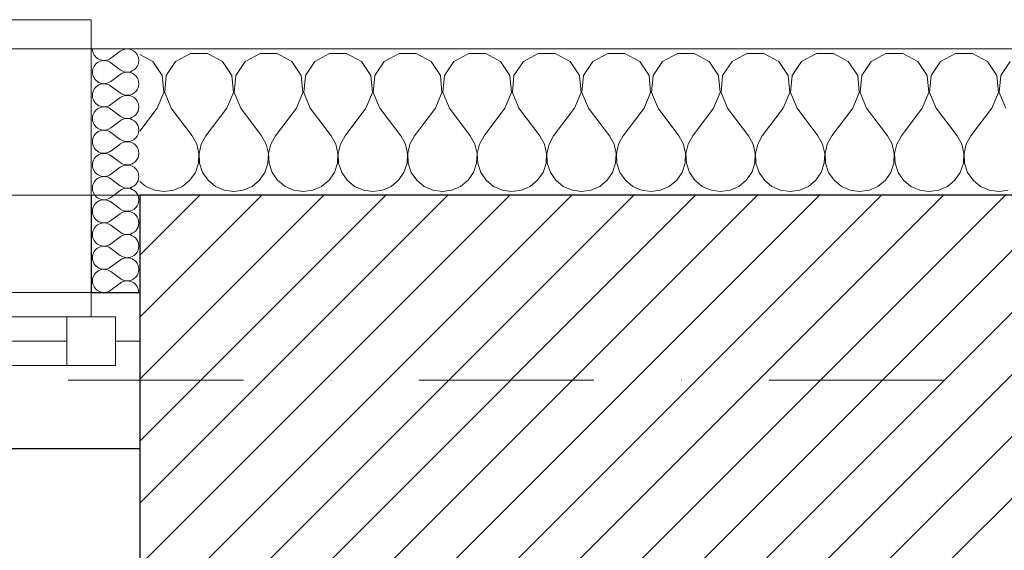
# Model space of a CAD drawing. Header units: millimetres. Extents: x 172139 to 266886, y 89525 to 138225.
# Tile 75 of 82: x 211709 to 212720, y 121161 to 121706. Entities that reach past the tile are written whole.
import ezdxf

# ---------------------------------------------------------------- set-up
doc = ezdxf.new("R2010")
doc.units = ezdxf.units.MM
doc.header["$MEASUREMENT"] = 0
doc.linetypes.add('Kropki i Kreski', pattern=[360, 180, -90, 0, -90])
for name, color, linetype in [('Konstrukcja - Siatki mod', 7, 'Continuous'), ('KR_INW', 7, 'Continuous'), ('NAPIS_SODON', 7, 'Continuous'), ('Okna ArchiCADa', 7, 'Continuous')]:
    doc.layers.add(name, color=color, linetype=linetype)
for name, color, linetype, lineweight, true_color in [('Konstrukcja - Siatki mod_Nr_pióra__48', 7, 'Continuous', 15, 0xa80f02), ('KR_INW_Nr_pióra__102', 7, 'Continuous', 5, 0xcccccc), ('Okna ArchiCADa_Nr_pióra__64', 7, 'Continuous', 13, 0x41c341)]:
    doc.layers.add(name, color=color, linetype=linetype, lineweight=lineweight, true_color=true_color)
for name, color, linetype, lineweight in [('KR_INW_Nr_pióra__101', 252, 'Continuous', 5), ('KR_INW_Nr_pióra__27', 7, 'Continuous', 25), ('KR_INW_Nr_pióra__47', 7, 'Continuous', 15), ('NAPIS_SODON_Nr_pióra__1', 7, 'Continuous', 13), ('Okna ArchiCADa_Nr_pióra__27', 7, 'Continuous', 25)]:
    doc.layers.add(name, color=color, linetype=linetype, lineweight=lineweight)

# ---------------------------------------------------------------- blocks, each defined once
blk = doc.blocks.new('Strop_1', base_point=(179225, 121523.3))
at = {"layer": 'NAPIS_SODON_Nr_pióra__1', "linetype": 'Continuous', "flags": 128}
blk.add_lwpolyline([(179225, 121523.3), (179225.9, 107003.8), (250898.3, 107008.3), (250897.4, 121527.8)], close=True, dxfattribs=at)
blk = doc.blocks.new('*X109')
at = {"layer": 'KR_INW_Nr_pióra__102', "linetype": 'Continuous'}
for p, q in [((211845.5, 121662.7), (211832.2, 121669.9)), ((211884.2, 121670.9), (211868.8, 121662.7)), ((211901.6, 121670.9), (211884.2, 121670.9)), ((211916.9, 121662.7), (211901.6, 121670.9)), ((211955.6, 121670.9), (211940.3, 121662.7)), ((211973, 121670.9), (211955.6, 121670.9)), ((211988.3, 121662.7), (211973, 121670.9)), ((212027, 121670.9), (212011.7, 121662.7)), ((212044.4, 121670.9), (212027, 121670.9)), ((212059.7, 121662.7), (212044.4, 121670.9)), ((212098.4, 121670.9), (212083.1, 121662.7)), ((212115.8, 121670.9), (212098.4, 121670.9)), ((212131.2, 121662.7), (212115.8, 121670.9)), ((212169.9, 121670.9), (212154.5, 121662.7)), ((212187.3, 121670.9), (212169.9, 121670.9)), ((212202.6, 121662.7), (212187.3, 121670.9)), ((212241.3, 121670.9), (212226, 121662.7)), ((212258.7, 121670.9), (212241.3, 121670.9)), ((212274, 121662.7), (212258.7, 121670.9)), ((212312.7, 121670.9), (212297.4, 121662.7)), ((212330.1, 121670.9), (212312.7, 121670.9)), ((212345.5, 121662.7), (212330.1, 121670.9)), ((212384.2, 121670.9), (212368.8, 121662.7)), ((212401.6, 121670.9), (212384.2, 121670.9)), ((212416.9, 121662.7), (212401.6, 121670.9)), ((212455.6, 121670.9), (212440.3, 121662.7)), ((212473, 121670.9), (212455.6, 121670.9)), ((212488.3, 121662.7), (212473, 121670.9)), ((212527, 121670.9), (212511.7, 121662.7)), ((212544.4, 121670.9), (212527, 121670.9)), ((212559.7, 121662.7), (212544.4, 121670.9)), ((212598.4, 121670.9), (212583.1, 121662.7)), ((212615.8, 121670.9), (212598.4, 121670.9)), ((212631.2, 121662.7), (212615.8, 121670.9)), ((212669.9, 121670.9), (212654.5, 121662.7)), ((212687.3, 121670.9), (212669.9, 121670.9)), ((212702.6, 121662.7), (212687.3, 121670.9)), ((211855.1, 121648.2), (211845.5, 121662.7)), ((211868.8, 121662.7), (211859.2, 121648.2)), ((211926.5, 121648.2), (211916.9, 121662.7)), ((211940.3, 121662.7), (211930.6, 121648.2)), ((211997.9, 121648.2), (211988.3, 121662.7)), ((212011.7, 121662.7), (212002.1, 121648.2)), ((212069.4, 121648.2), (212059.7, 121662.7)), ((212083.1, 121662.7), (212073.5, 121648.2)), ((212140.8, 121648.2), (212131.2, 121662.7)), ((212154.5, 121662.7), (212144.9, 121648.2)), ((212212.2, 121648.2), (212202.6, 121662.7)), ((212226, 121662.7), (212216.3, 121648.2)), ((212283.7, 121648.2), (212274, 121662.7)), ((212297.4, 121662.7), (212287.8, 121648.2)), ((212355.1, 121648.2), (212345.5, 121662.7)), ((212368.8, 121662.7), (212359.2, 121648.2)), ((212426.5, 121648.2), (212416.9, 121662.7)), ((212440.3, 121662.7), (212430.6, 121648.2)), ((212497.9, 121648.2), (212488.3, 121662.7)), ((212511.7, 121662.7), (212502.1, 121648.2)), ((212569.4, 121648.2), (212559.7, 121662.7)), ((212583.1, 121662.7), (212573.5, 121648.2)), ((212640.8, 121648.2), (212631.2, 121662.7)), ((212654.5, 121662.7), (212644.9, 121648.2)), ((212712.2, 121648.2), (212702.6, 121662.7)), ((212726, 121662.7), (212716.3, 121648.2)), ((211856.7, 121630.9), (211855.1, 121648.2)), ((211859.2, 121648.2), (211857.6, 121630.9)), ((211928.2, 121630.9), (211926.5, 121648.2)), ((211930.6, 121648.2), (211929, 121630.9)), ((211999.6, 121630.9), (211997.9, 121648.2)), ((212002.1, 121648.2), (212000.4, 121630.9)), ((212071, 121630.9), (212069.4, 121648.2)), ((212073.5, 121648.2), (212071.8, 121630.9)), ((212142.4, 121630.9), (212140.8, 121648.2)), ((212144.9, 121648.2), (212143.3, 121630.9)), ((212213.9, 121630.9), (212212.2, 121648.2)), ((212216.3, 121648.2), (212214.7, 121630.9)), ((212285.3, 121630.9), (212283.7, 121648.2)), ((212287.8, 121648.2), (212286.1, 121630.9)), ((212356.7, 121630.9), (212355.1, 121648.2)), ((212359.2, 121648.2), (212357.6, 121630.9)), ((212428.2, 121630.9), (212426.5, 121648.2)), ((212430.6, 121648.2), (212429, 121630.9)), ((212499.6, 121630.9), (212497.9, 121648.2)), ((212502.1, 121648.2), (212500.4, 121630.9)), ((212571, 121630.9), (212569.4, 121648.2)), ((212573.5, 121648.2), (212571.8, 121630.9)), ((212642.4, 121630.9), (212640.8, 121648.2)), ((212644.9, 121648.2), (212643.3, 121630.9)), ((212713.9, 121630.9), (212712.2, 121648.2)), ((212716.3, 121648.2), (212714.7, 121630.9)), ((211850, 121614.9), (211856.7, 121630.9)), ((211857.6, 121630.9), (211864.3, 121614.9)), ((211921.4, 121614.9), (211928.2, 121630.9)), ((211929, 121630.9), (211935.7, 121614.9)), ((211992.9, 121614.9), (211999.6, 121630.9)), ((212000.4, 121630.9), (212007.1, 121614.9)), ((212064.3, 121614.9), (212071, 121630.9)), ((212071.8, 121630.9), (212078.6, 121614.9)), ((212135.7, 121614.9), (212142.4, 121630.9)), ((212143.3, 121630.9), (212150, 121614.9)), ((212207.1, 121614.9), (212213.9, 121630.9)), ((212214.7, 121630.9), (212221.4, 121614.9)), ((212278.6, 121614.9), (212285.3, 121630.9)), ((212286.1, 121630.9), (212292.9, 121614.9)), ((212350, 121614.9), (212356.7, 121630.9)), ((212357.6, 121630.9), (212364.3, 121614.9)), ((212421.4, 121614.9), (212428.2, 121630.9)), ((212429, 121630.9), (212435.7, 121614.9)), ((212492.9, 121614.9), (212499.6, 121630.9)), ((212500.4, 121630.9), (212507.1, 121614.9)), ((212564.3, 121614.9), (212571, 121630.9)), ((212571.8, 121630.9), (212578.6, 121614.9)), ((212635.7, 121614.9), (212642.4, 121630.9)), ((212643.3, 121630.9), (212650, 121614.9)), ((212707.1, 121614.9), (212713.9, 121630.9)), ((212714.7, 121630.9), (212721.4, 121614.9)), ((211850, 121614.9), (211832.2, 121591.1)), ((211864.3, 121614.9), (211885.7, 121586.3)), ((211921.4, 121614.9), (211900, 121586.3)), ((211935.7, 121614.9), (211957.1, 121586.3)), ((211992.9, 121614.9), (211971.4, 121586.3)), ((212007.1, 121614.9), (212028.6, 121586.3)), ((212064.3, 121614.9), (212042.9, 121586.3)), ((212078.6, 121614.9), (212100, 121586.3)), ((212135.7, 121614.9), (212114.3, 121586.3)), ((212150, 121614.9), (212171.4, 121586.3)), ((212207.1, 121614.9), (212185.7, 121586.3)), ((212221.4, 121614.9), (212242.9, 121586.3)), ((212278.6, 121614.9), (212257.1, 121586.3)), ((212292.9, 121614.9), (212314.3, 121586.3)), ((212350, 121614.9), (212328.6, 121586.3)), ((212364.3, 121614.9), (212385.7, 121586.3)), ((212421.4, 121614.9), (212400, 121586.3)), ((212435.7, 121614.9), (212457.1, 121586.3)), ((212492.9, 121614.9), (212471.4, 121586.3)), ((212507.1, 121614.9), (212528.6, 121586.3)), ((212564.3, 121614.9), (212542.9, 121586.3)), ((212578.6, 121614.9), (212600, 121586.3)), ((212635.7, 121614.9), (212614.3, 121586.3)), ((212650, 121614.9), (212671.4, 121586.3)), ((212707.1, 121614.9), (212685.7, 121586.3)), ((211890.5, 121577.7), (211885.7, 121586.3)), ((211900, 121586.3), (211895.2, 121577.7)), ((211961.9, 121577.7), (211957.1, 121586.3)), ((211971.4, 121586.3), (211966.7, 121577.7)), ((212033.3, 121577.7), (212028.6, 121586.3)), ((212042.9, 121586.3), (212038.1, 121577.7)), ((212104.8, 121577.7), (212100, 121586.3)), ((212114.3, 121586.3), (212109.5, 121577.7)), ((212176.2, 121577.7), (212171.4, 121586.3)), ((212185.7, 121586.3), (212180.9, 121577.7)), ((212247.6, 121577.7), (212242.9, 121586.3)), ((212257.1, 121586.3), (212252.4, 121577.7)), ((212319.1, 121577.7), (212314.3, 121586.3)), ((212328.6, 121586.3), (212323.8, 121577.7)), ((212390.5, 121577.7), (212385.7, 121586.3)), ((212400, 121586.3), (212395.2, 121577.7)), ((212461.9, 121577.7), (212457.1, 121586.3)), ((212471.4, 121586.3), (212466.7, 121577.7)), ((212533.3, 121577.7), (212528.6, 121586.3)), ((212542.9, 121586.3), (212538.1, 121577.7)), ((212604.8, 121577.7), (212600, 121586.3)), ((212614.3, 121586.3), (212609.5, 121577.7)), ((212676.2, 121577.7), (212671.4, 121586.3)), ((212685.7, 121586.3), (212680.9, 121577.7)), ((211892.7, 121568.1), (211890.5, 121577.7)), ((211895.2, 121577.7), (211893, 121568.1)), ((211964.1, 121568.1), (211961.9, 121577.7)), ((211966.7, 121577.7), (211964.4, 121568.1)), ((212035.6, 121568.1), (212033.3, 121577.7)), ((212038.1, 121577.7), (212035.9, 121568.1)), ((212107, 121568.1), (212104.8, 121577.7)), ((212109.5, 121577.7), (212107.3, 121568.1)), ((212178.4, 121568.1), (212176.2, 121577.7)), ((212180.9, 121577.7), (212178.7, 121568.1)), ((212249.9, 121568.1), (212247.6, 121577.7)), ((212252.4, 121577.7), (212250.1, 121568.1)), ((212321.3, 121568.1), (212319.1, 121577.7)), ((212323.8, 121577.7), (212321.6, 121568.1)), ((212392.7, 121568.1), (212390.5, 121577.7)), ((212395.2, 121577.7), (212393, 121568.1)), ((212464.1, 121568.1), (212461.9, 121577.7)), ((212466.7, 121577.7), (212464.4, 121568.1)), ((212535.6, 121568.1), (212533.3, 121577.7)), ((212538.1, 121577.7), (212535.9, 121568.1)), ((212607, 121568.1), (212604.8, 121577.7)), ((212609.5, 121577.7), (212607.3, 121568.1)), ((212678.4, 121568.1), (212676.2, 121577.7)), ((212680.9, 121577.7), (212678.7, 121568.1)), ((211892.2, 121558.2), (211892.7, 121568.1)), ((211893, 121568.1), (211893.5, 121558.2)), ((211963.7, 121558.2), (211964.1, 121568.1)), ((211964.4, 121568.1), (211964.9, 121558.2)), ((212035.1, 121558.2), (212035.6, 121568.1)), ((212035.9, 121568.1), (212036.3, 121558.2)), ((212106.5, 121558.2), (212107, 121568.1)), ((212107.3, 121568.1), (212107.8, 121558.2)), ((212177.9, 121558.2), (212178.4, 121568.1)), ((212178.7, 121568.1), (212179.2, 121558.2)), ((212249.4, 121558.2), (212249.9, 121568.1)), ((212250.1, 121568.1), (212250.6, 121558.2)), ((212320.8, 121558.2), (212321.3, 121568.1)), ((212321.6, 121568.1), (212322.1, 121558.2)), ((212392.2, 121558.2), (212392.7, 121568.1)), ((212393, 121568.1), (212393.5, 121558.2)), ((212463.7, 121558.2), (212464.1, 121568.1)), ((212464.4, 121568.1), (212464.9, 121558.2)), ((212535.1, 121558.2), (212535.6, 121568.1)), ((212535.9, 121568.1), (212536.3, 121558.2)), ((212606.5, 121558.2), (212607, 121568.1)), ((212607.3, 121568.1), (212607.8, 121558.2)), ((212677.9, 121558.2), (212678.4, 121568.1)), ((212678.7, 121568.1), (212679.2, 121558.2)), ((211889.1, 121548.9), (211892.2, 121558.2)), ((211893.5, 121558.2), (211896.6, 121548.9)), ((211960.5, 121548.9), (211963.7, 121558.2)), ((211964.9, 121558.2), (211968.1, 121548.9)), ((212031.9, 121548.9), (212035.1, 121558.2)), ((212036.3, 121558.2), (212039.5, 121548.9)), ((212103.4, 121548.9), (212106.5, 121558.2)), ((212107.8, 121558.2), (212110.9, 121548.9)), ((212174.8, 121548.9), (212177.9, 121558.2)), ((212179.2, 121558.2), (212182.3, 121548.9)), ((212246.2, 121548.9), (212249.4, 121558.2)), ((212250.6, 121558.2), (212253.8, 121548.9)), ((212317.7, 121548.9), (212320.8, 121558.2)), ((212322.1, 121558.2), (212325.2, 121548.9)), ((212389.1, 121548.9), (212392.2, 121558.2)), ((212393.5, 121558.2), (212396.6, 121548.9)), ((212460.5, 121548.9), (212463.7, 121558.2)), ((212464.9, 121558.2), (212468.1, 121548.9)), ((212531.9, 121548.9), (212535.1, 121558.2)), ((212536.3, 121558.2), (212539.5, 121548.9)), ((212603.4, 121548.9), (212606.5, 121558.2)), ((212607.8, 121558.2), (212610.9, 121548.9)), ((212674.8, 121548.9), (212677.9, 121558.2)), ((212679.2, 121558.2), (212682.3, 121548.9)), ((211883.5, 121540.8), (211889.1, 121548.9)), ((211896.6, 121548.9), (211902.2, 121540.8)), ((211954.9, 121540.8), (211960.5, 121548.9)), ((211968.1, 121548.9), (211973.6, 121540.8)), ((212026.4, 121540.8), (212031.9, 121548.9)), ((212039.5, 121548.9), (212045.1, 121540.8)), ((212097.8, 121540.8), (212103.4, 121548.9)), ((212110.9, 121548.9), (212116.5, 121540.8)), ((212169.2, 121540.8), (212174.8, 121548.9)), ((212182.3, 121548.9), (212187.9, 121540.8)), ((212240.6, 121540.8), (212246.2, 121548.9)), ((212253.8, 121548.9), (212259.4, 121540.8)), ((212312.1, 121540.8), (212317.7, 121548.9)), ((212325.2, 121548.9), (212330.8, 121540.8)), ((212383.5, 121540.8), (212389.1, 121548.9)), ((212396.6, 121548.9), (212402.2, 121540.8)), ((212454.9, 121540.8), (212460.5, 121548.9)), ((212468.1, 121548.9), (212473.6, 121540.8)), ((212526.4, 121540.8), (212531.9, 121548.9)), ((212539.5, 121548.9), (212545.1, 121540.8)), ((212597.8, 121540.8), (212603.4, 121548.9)), ((212610.9, 121548.9), (212616.5, 121540.8)), ((212669.2, 121540.8), (212674.8, 121548.9)), ((212682.3, 121548.9), (212687.9, 121540.8)), ((211832.2, 121539.6), (211838.4, 121534.5)), ((211875.9, 121534.5), (211883.5, 121540.8)), ((211902.2, 121540.8), (211909.8, 121534.5)), ((211947.3, 121534.5), (211954.9, 121540.8)), ((211973.6, 121540.8), (211981.2, 121534.5)), ((212018.8, 121534.5), (212026.4, 121540.8)), ((212045.1, 121540.8), (212052.7, 121534.5)), ((212090.2, 121534.5), (212097.8, 121540.8)), ((212116.5, 121540.8), (212124.1, 121534.5)), ((212161.6, 121534.5), (212169.2, 121540.8)), ((212187.9, 121540.8), (212195.5, 121534.5)), ((212233.1, 121534.5), (212240.6, 121540.8)), ((212259.4, 121540.8), (212266.9, 121534.5)), ((212304.5, 121534.5), (212312.1, 121540.8)), ((212330.8, 121540.8), (212338.4, 121534.5)), ((212375.9, 121534.5), (212383.5, 121540.8)), ((212402.2, 121540.8), (212409.8, 121534.5)), ((212447.3, 121534.5), (212454.9, 121540.8)), ((212473.6, 121540.8), (212481.2, 121534.5)), ((212518.8, 121534.5), (212526.4, 121540.8)), ((212545.1, 121540.8), (212552.7, 121534.5)), ((212590.2, 121534.5), (212597.8, 121540.8)), ((212616.5, 121540.8), (212624.1, 121534.5)), ((212661.6, 121534.5), (212669.2, 121540.8)), ((212687.9, 121540.8), (212695.5, 121534.5)), ((211838.4, 121534.5), (211847.4, 121530.5)), ((211847.4, 121530.5), (211857.1, 121529.2)), ((211857.1, 121529.2), (211866.9, 121530.5)), ((211866.9, 121530.5), (211875.9, 121534.5)), ((211909.8, 121534.5), (211918.8, 121530.5)), ((211918.8, 121530.5), (211928.6, 121529.2)), ((211928.6, 121529.2), (211938.3, 121530.5)), ((211938.3, 121530.5), (211947.3, 121534.5)), ((211981.2, 121534.5), (211990.2, 121530.5)), ((211990.2, 121530.5), (212000, 121529.2)), ((212000, 121529.2), (212009.8, 121530.5)), ((212009.8, 121530.5), (212018.8, 121534.5)), ((212052.7, 121534.5), (212061.7, 121530.5)), ((212061.7, 121530.5), (212071.4, 121529.2)), ((212071.4, 121529.2), (212081.2, 121530.5)), ((212081.2, 121530.5), (212090.2, 121534.5)), ((212124.1, 121534.5), (212133.1, 121530.5)), ((212133.1, 121530.5), (212142.9, 121529.2)), ((212142.9, 121529.2), (212152.6, 121530.5)), ((212152.6, 121530.5), (212161.6, 121534.5)), ((212195.5, 121534.5), (212204.5, 121530.5)), ((212204.5, 121530.5), (212214.3, 121529.2)), ((212214.3, 121529.2), (212224, 121530.5)), ((212224, 121530.5), (212233.1, 121534.5)), ((212266.9, 121534.5), (212276, 121530.5)), ((212276, 121530.5), (212285.7, 121529.2)), ((212285.7, 121529.2), (212295.5, 121530.5)), ((212295.5, 121530.5), (212304.5, 121534.5)), ((212338.4, 121534.5), (212347.4, 121530.5)), ((212347.4, 121530.5), (212357.1, 121529.2)), ((212357.1, 121529.2), (212366.9, 121530.5)), ((212366.9, 121530.5), (212375.9, 121534.5)), ((212409.8, 121534.5), (212418.8, 121530.5)), ((212418.8, 121530.5), (212428.6, 121529.2)), ((212428.6, 121529.2), (212438.3, 121530.5)), ((212438.3, 121530.5), (212447.3, 121534.5)), ((212481.2, 121534.5), (212490.2, 121530.5)), ((212490.2, 121530.5), (212500, 121529.2)), ((212500, 121529.2), (212509.8, 121530.5)), ((212509.8, 121530.5), (212518.8, 121534.5)), ((212552.7, 121534.5), (212561.7, 121530.5)), ((212561.7, 121530.5), (212571.4, 121529.2)), ((212571.4, 121529.2), (212581.2, 121530.5)), ((212581.2, 121530.5), (212590.2, 121534.5)), ((212624.1, 121534.5), (212633.1, 121530.5)), ((212633.1, 121530.5), (212642.9, 121529.2)), ((212642.9, 121529.2), (212652.6, 121530.5)), ((212652.6, 121530.5), (212661.6, 121534.5)), ((212695.5, 121534.5), (212704.5, 121530.5)), ((212704.5, 121530.5), (212714.3, 121529.2)), ((212714.3, 121529.2), (212724, 121530.5))]:
    blk.add_line(p, q, dxfattribs=at)
blk = doc.blocks.new('*X129')
at = {"layer": 'KR_INW_Nr_pióra__102', "linetype": 'Continuous'}
for p, q in [((211811.9, 121673.2), (211802.4, 121666.1)), ((211811.9, 121654.2), (211802.4, 121661.3)), ((211811.9, 121649.4), (211802.4, 121642.3)), ((211811.9, 121630.4), (211802.4, 121637.5)), ((211811.9, 121625.6), (211802.4, 121618.5)), ((211811.9, 121606.5), (211802.4, 121613.7)), ((211811.9, 121601.8), (211802.4, 121594.6)), ((211811.9, 121582.7), (211802.4, 121589.9)), ((211811.9, 121578), (211802.4, 121570.8)), ((211811.9, 121558.9), (211802.4, 121566.1)), ((211811.9, 121554.2), (211802.4, 121547)), ((211811.9, 121535.1), (211802.4, 121542.3)), ((211811.9, 121530.4), (211802.4, 121523.2)), ((211811.9, 121511.3), (211802.4, 121518.5)), ((211811.9, 121506.5), (211802.4, 121499.4)), ((211811.9, 121487.5), (211802.4, 121494.6)), ((211811.9, 121482.7), (211802.4, 121475.6)), ((211811.9, 121463.7), (211802.4, 121470.8)), ((211811.9, 121458.9), (211802.4, 121451.8)), ((211811.9, 121439.9), (211802.4, 121447)), ((211811.9, 121435.1), (211802.4, 121428))]:
    blk.add_line(p, q, dxfattribs=at)
for centre, start, end in [((211795.3, 121675.6), 180, 306.8699), ((211819.1, 121663.7), 233.1301, 126.8699), ((211795.3, 121651.8), 53.1301, 180), ((211795.3, 121651.8), 180, 306.8699), ((211819.1, 121639.9), 233.1301, 126.8699), ((211795.3, 121628), 53.1301, 180), ((211795.3, 121628), 180, 306.8699), ((211819.1, 121616.1), 233.1301, 126.8699), ((211795.3, 121604.2), 53.1301, 180), ((211795.3, 121604.2), 180, 306.8699), ((211819.1, 121592.3), 233.1301, 126.8699), ((211795.3, 121580.4), 53.1301, 180), ((211795.3, 121580.4), 180, 306.8699), ((211819.1, 121568.5), 233.1301, 126.8699), ((211795.3, 121556.5), 53.1301, 180), ((211795.3, 121556.5), 180, 306.8699), ((211819.1, 121544.6), 233.1301, 126.8699), ((211795.3, 121532.7), 53.1301, 180), ((211795.3, 121532.7), 180, 306.8699), ((211819.1, 121520.8), 233.1301, 126.8699), ((211795.3, 121508.9), 53.1301, 180), ((211795.3, 121508.9), 180, 306.8699), ((211819.1, 121497), 233.1301, 126.8699), ((211795.3, 121485.1), 53.1301, 180), ((211795.3, 121485.1), 180, 306.8699), ((211819.1, 121473.2), 233.1301, 126.8699), ((211795.3, 121461.3), 53.1301, 180), ((211795.3, 121461.3), 180, 306.8699), ((211819.1, 121449.4), 233.1301, 126.8699), ((211795.3, 121437.5), 53.1301, 180), ((211795.3, 121437.5), 180, 306.8699), ((211819.1, 121425.6), 0, 126.8699)]:
    blk.add_arc(centre, 11.9, start, end, dxfattribs=at)
blk = doc.blocks.new('Okno dwuskrzydłowe 19_3')
at = {"layer": 'Okna ArchiCADa_Nr_pióra__64', "linetype": 'Continuous'}
for p, q in [((50, 25), (496.3, 25)), ((50, 25), (496.3, 25)), ((496.3, -25), (496.3, 25)), ((496.3, 25), (546.3, 25)), ((546.3, 25), (546.3, -25)), ((50, 0), (496.3, 0)), ((546.3, -25), (546.3, 0)), ((546.3, 0), (571.3, 0)), ((571.3, -50), (571.3, 0)), ((496.3, -25), (50, -25)), ((546.3, -25), (496.3, -25)), ((521.3, -50), (521.3, -25)), ((521.3, -25), (546.3, -25)), ((521.3, -50), (0, -50)), ((571.3, -50), (521.3, -50)), ((521.3, -50), (571.3, -50)), ((-521.3, -300), (521.3, -300)), ((521.3, -330), (521.3, -300)), ((-521.3, -330), (521.3, -330))]:
    blk.add_line(p, q, dxfattribs=at)
blk = doc.blocks.new('Wnęka sklepiona płasko 19_4')
at = {"layer": 'Okna ArchiCADa_Nr_pióra__27', "linetype": 'Continuous'}
for p, q in [((1281.3, 130), (1281.3, 250)), ((-1281.3, 130), (1281.3, 130))]:
    blk.add_line(p, q, dxfattribs=at)
blk = doc.blocks.new('Ściana_1', base_point=(179075.1, 121675.6))
at = {"layer": 'KR_INW_Nr_pióra__101', "linetype": 'Continuous'}
h = blk.add_hatch(dxfattribs=at)
h.set_pattern_fill('Cegła_licówka', color=256, style=0, pattern_type=2)
h.set_pattern_definition([(45, (0, 0), (-31.819804, 31.819804), [])])
h.paths.add_polyline_path([(211832.2, 121525.6), (211832.2, 121425.6), (211832.2, 121375.6), (211832.2, 121145.6), (213378.3, 121145.6), (213378.3, 121375.6), (213378.3, 121425.6), (213378.3, 121525.6)])
at = {"layer": 'KR_INW_Nr_pióra__27', "linetype": 'Continuous'}
for p, q in [((211782.2, 121525.6), (211782.2, 121425.6)), ((213378.3, 121525.6), (211832.2, 121525.6)), ((211832.2, 121525.6), (211832.2, 121425.6)), ((211782.2, 121425.6), (211832.2, 121425.6)), ((211832.2, 121425.6), (211832.2, 121375.6)), ((211832.2, 121375.6), (211832.2, 121265.6))]:
    blk.add_line(p, q, dxfattribs=at)
at = {"layer": 'KR_INW_Nr_pióra__47', "linetype": 'Continuous'}
for p, q in [((211832.2, 121675.6), (211782.2, 121675.6)), ((211782.2, 121425.6), (211782.2, 121675.6)), ((211782.2, 121675.6), (211782.2, 121525.6)), ((211832.2, 121425.6), (211782.2, 121425.6))]:
    blk.add_line(p, q, dxfattribs=at)
at = {"layer": 'KR_INW_Nr_pióra__47', "linetype": 'Continuous', "flags": 128}
blk.add_lwpolyline([(213378.3, 121675.6), (211832.2, 121675.6)], dxfattribs=at)
at = {"layer": 'KR_INW'}
for name in ['*X129', '*X109']:
    blk.add_blockref(name, (0, 0), dxfattribs=at)
at = {"layer": 'Okna ArchiCADa', "color": 251, "linetype": 'Continuous', "lineweight": 13, "true_color": 0x6a6a6a, "xscale": -1, "zscale": 1000, "rotation": 180}
blk.add_blockref('Wnęka sklepiona płasko 19_4', (210550.9, 121395.6), dxfattribs=at)
at = {"layer": 'Okna ArchiCADa_Nr_pióra__64', "linetype": 'Continuous', "xscale": -1, "zscale": 1000, "rotation": 180}
blk.add_blockref('Okno dwuskrzydłowe 19_3', (211260.8, 121375.6), dxfattribs=at)
blk = doc.blocks.new('Standardowy znacznik siatki_10')
at = {"layer": 'Konstrukcja - Siatki mod_Nr_pióra__48', "linetype": 'Kropki i Kreski'}
blk.add_line((1000, 0), (72912, 0), dxfattribs=at)

msp = doc.modelspace()

# ---------------------------------------------------------------- block references
at = {"layer": 'Konstrukcja - Siatki mod', "color": 8, "linetype": 'Continuous', "lineweight": 13, "zscale": 1000}
msp.add_blockref('Standardowy znacznik siatki_10', (177989.3, 121335.6), dxfattribs=at)
at = {"layer": 'KR_INW'}
msp.add_blockref('Ściana_1', (179075.1, 121675.6), dxfattribs=at)
at = {"layer": 'NAPIS_SODON', "linetype": 'Continuous'}
msp.add_blockref('Strop_1', (179225, 121523.3), dxfattribs=at)

doc.saveas('drawing.dxf')
